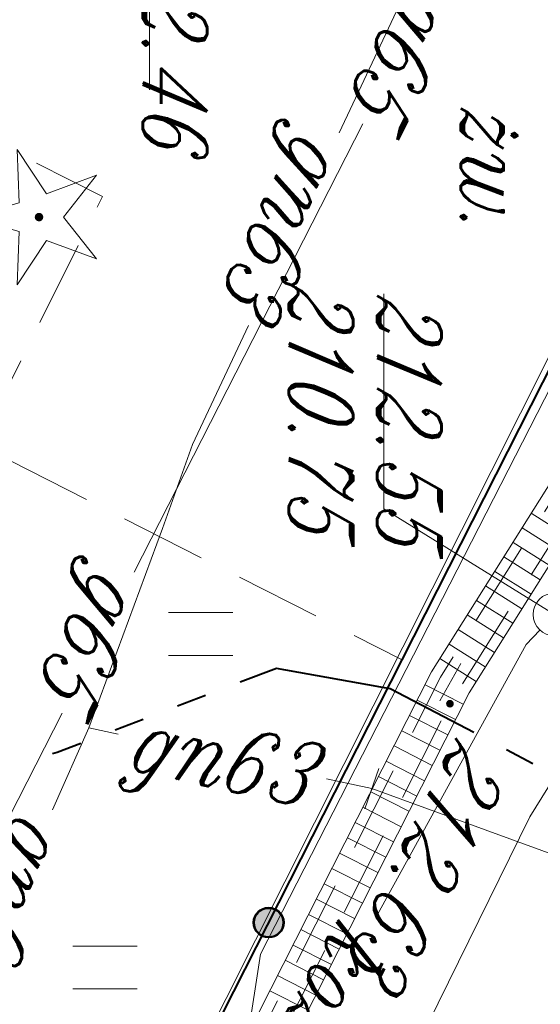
# Model space of a CAD drawing. Header units: millimetres. Extents: x -9598 to -9388, y -264557 to -264347.
# Tile 32 of 44: x -9437.67 to -9431.6, y -264431.48 to -264420. Entities that reach past the tile are written whole.
import ezdxf
from ezdxf.enums import TextEntityAlignment as Align

# ---------------------------------------------------------------- set-up
doc = ezdxf.new("R2010")
doc.units = ezdxf.units.MM
for name, pattern in [('Rakowicka 531_1 wstępna wersja$0$KTCR02-500', [1.5, 1, -0.5]), ('Rakowicka 531_1 wstępna wersja$0$KTPL01-500', [2, 1.5, -0.5]), ('Rakowicka 531_1 wstępna wersja$0$PTTU04-500', [1.5, 1, -0.5])]:
    doc.linetypes.add(name, pattern=pattern)
doc.layers.get('0').update_dxf_attribs({"color": 20, "lineweight": 35})
doc.layers.add('-- RAMKA', color=11, linetype='Continuous')
for name, color, linetype, lineweight in [('Rakowicka 531_1 wstępna wersja$0$EGBD03', 250, 'Continuous', 0), ('Rakowicka 531_1 wstępna wersja$0$KTCR02', 250, 'Continuous', 0), ('Rakowicka 531_1 wstępna wersja$0$KTOK05_01', 250, 'Continuous', 0), ('Rakowicka 531_1 wstępna wersja$0$KTPL01', 250, 'Continuous', 0), ('Rakowicka 531_1 wstępna wersja$0$OBOP01_01', 250, 'Continuous', 0), ('Rakowicka 531_1 wstępna wersja$0$PRGG04', 250, 'Continuous', 0), ('Rakowicka 531_1 wstępna wersja$0$PTTU04', 250, 'Continuous', 0), ('Rakowicka 531_1 wstępna wersja$0$SUPE_01', 250, 'Continuous', 0), ('Rakowicka 531_1 wstępna wersja$0$SUPG_01', 250, 'Continuous', 0), ('Rakowicka 531_1 wstępna wersja$0$SUPK_01', 250, 'Continuous', 0), ('Rakowicka 531_1 wstępna wersja$0$SUUS15_05_K', 250, 'Continuous', 0), ('Rakowicka 531_1 wstępna wersja$0$SUUS15_7a_T', 250, 'Continuous', 0), ('Rakowicka 531_1 wstępna wersja$0$SUXX_01_G', 250, 'Continuous', 0), ('Rakowicka 531_1 wstępna wersja$0$Warstwa 5', 250, 'Continuous', 0)]:
    doc.layers.add(name, color=color, linetype=linetype, lineweight=lineweight)
doc.layers.add('Rakowicka 531_1 wstępna wersja$0$GULKDK', color=7, linetype='Continuous', lineweight=13, true_color=0x0a0909)
doc.layers.add('Rakowicka 531_1 wstępna wersja$0$GUPGZC', color=7, linetype='Continuous', lineweight=13, true_color=0x0a0909)
doc.styles.add('Rakowicka 531_1 wstępna wersja$0$Style-ITALIC_1250 I 0.20944', font='ITALIC_1250.shx', dxfattribs={"oblique": 12})

# ---------------------------------------------------------------- blocks, each defined once
blk = doc.blocks.new('Rakowicka 531_1 wstępna wersja$0$OBOP01_01')
at = {"layer": 'Rakowicka 531_1 wstępna wersja$0$OBOP01_01', "linetype": 'Continuous', "lineweight": 13}
h = blk.add_hatch(color=96, dxfattribs=at)
edge = h.paths.add_edge_path()
edge.add_arc((0, 0), 0.05, 0, 360)
at = {"layer": 'Rakowicka 531_1 wstępna wersja$0$OBOP01_01', "color": 96, "linetype": 'Continuous', "lineweight": 13, "flags": 128}
blk.add_lwpolyline([(0, -0.829), (-0.167, -0.23), (-0.788, -0.256), (-0.271, 0.088), (-0.487, 0.671), (0, 0.285), (0.487, 0.671), (0.271, 0.088), (0.788, -0.256), (0.167, -0.23), (0, -0.829)], close=True, dxfattribs=at)
blk = doc.blocks.new('Rakowicka 531_1 wstępna wersja$0$GUPGZC1')
at = {"layer": 'Rakowicka 531_1 wstępna wersja$0$GUPGZC', "color": 52, "linetype": 'Continuous', "lineweight": 13, "flags": 128}
blk.add_lwpolyline([(0, 2.5), (0, -2.5)], dxfattribs=at)
blk = doc.blocks.new('Rakowicka 531_1 wstępna wersja$0$GULKDK2')
at = {"color": 0, "flags": 128}
blk.add_lwpolyline([(0, 2.5), (0, -2.5)], dxfattribs=at)
blk = doc.blocks.new('Rakowicka 531_1 wstępna wersja$0$GULKDK1')
at = {"color": 0, "flags": 128}
blk.add_lwpolyline([(0, 2.5), (0, -2.5)], dxfattribs=at)
blk = doc.blocks.new('Rakowicka 531_1 wstępna wersja$0$RTPW02')
at = {"layer": 'Rakowicka 531_1 wstępna wersja$0$Warstwa 5', "linetype": 'Continuous', "lineweight": 13}
h = blk.add_hatch(color=250, dxfattribs=at)
edge = h.paths.add_edge_path()
edge.add_arc((0, 0), 0.045, 0, 360)
blk = doc.blocks.new('Rakowicka 531_1 wstępna wersja$0$PTTU04_01')
at = {"layer": 'Rakowicka 531_1 wstępna wersja$0$PTTU04', "color": 250, "linetype": 'Continuous', "lineweight": 13}
for p, q in [((-0.25, -0.375), (-0.25, 0.375)), ((0.25, -0.375), (0.25, 0.375))]:
    blk.add_line(p, q, dxfattribs=at)
blk = doc.blocks.new('Rakowicka 531_1 wstępna wersja$0$SUUS15_05_K')
at = {"layer": 'Rakowicka 531_1 wstępna wersja$0$SUUS15_05_K', "color": 36, "linetype": 'Continuous', "lineweight": 13}
blk.add_circle((0, 0), 0.25, dxfattribs=at)
blk = doc.blocks.new('Rakowicka 531_1 wstępna wersja')
at = {"layer": 'Rakowicka 531_1 wstępna wersja$0$KTOK05_01', "linetype": 'Continuous', "lineweight": 40}
h = blk.add_hatch(color=250, dxfattribs=at)
edge = h.paths.add_edge_path()
edge.add_arc((7425323.351, 5549101.497), 0.17, 0, 360)
at = {"layer": 'Rakowicka 531_1 wstępna wersja$0$EGBD03', "color": 96, "linetype": 'Continuous', "lineweight": 13, "flags": 128}
blk.add_lwpolyline([(7425322.67, 5549124.6), (7425344.1, 5549113.78), (7425334.47, 5549095.85), (7425313.32, 5549106.49), (7425322.67, 5549124.6)], close=True, dxfattribs=at)
blk.add_lwpolyline([(7425330.541, 5549078.787), (7425329.63, 5549076.9), (7425328.84, 5549075.25), (7425311.48, 5549083.92), (7425305.85, 5549086.73), (7425303.71, 5549087.75), (7425313.32, 5549106.49), (7425334.47, 5549095.85), (7425337.41, 5549094.37), (7425337.57, 5549094.29), (7425336.35, 5549091.95), (7425336.681, 5549091.785)], dxfattribs=at)
at = {"layer": 'Rakowicka 531_1 wstępna wersja$0$GULKDK', "color": 18, "linetype": 'Continuous', "lineweight": 13, "true_color": 0x0a0909, "flags": 128}
for points in [[(7425328.392, 5549099.357), (7425320.427, 5549103.397), (7425313.674, 5549107.646), (7425316.941, 5549114.007), (7425317.267, 5549114.672), (7425319.898, 5549119.788), (7425321.57, 5549118.917)], [(7425328.618, 5549099.803), (7425320.673, 5549103.833), (7425314.328, 5549107.826), (7425317.389, 5549113.783), (7425317.713, 5549114.448), (7425320.112, 5549119.112), (7425321.34, 5549118.473)]]:
    blk.add_lwpolyline(points, dxfattribs=at)
at = {"layer": 'Rakowicka 531_1 wstępna wersja$0$KTCR02', "color": 250, "linetype": 'Rakowicka 531_1 wstępna wersja$0$KTCR02-500', "lineweight": 13, "flags": 128}
blk.add_lwpolyline([(7425319.95, 5549119.62), (7425317.38, 5549114.62), (7425317.04, 5549113.95), (7425313.83, 5549107.69), (7425320.49, 5549103.5), (7425328.494, 5549099.463), (7425328.4, 5549099.27), (7425328.27, 5549099), (7425320.288, 5549103.052), (7425313.28, 5549106.61), (7425309.444, 5549099.029), (7425306.08, 5549092.38), (7425303.78, 5549087.76), (7425305.85, 5549086.73), (7425311.48, 5549083.92), (7425314.97, 5549085.38), (7425316.48, 5549084.48), (7425315.28, 5549082.06), (7425320.1, 5549079.67)], dxfattribs=at)
blk.add_lwpolyline([(7425321.41, 5549118.57), (7425320.06, 5549119.28), (7425317.6, 5549114.5), (7425317.29, 5549113.84), (7425314.17, 5549107.79), (7425320.61, 5549103.73), (7425320.8, 5549103.61), (7425328.591, 5549099.659), (7425329.86, 5549102.25), (7425321.77, 5549106.21), (7425320.13, 5549107.04), (7425322.67, 5549111.9), (7425323.21, 5549112.98), (7425319.54, 5549114.8), (7425321.41, 5549118.57)], close=True, dxfattribs=at)
at = {"layer": 'Rakowicka 531_1 wstępna wersja$0$KTOK05_01', "color": 250, "linetype": 'Continuous', "lineweight": 40, "flags": 128}
blk.add_lwpolyline([(7425333.42, 5549096.48), (7425328.27, 5549099), (7425320.288, 5549103.052), (7425313.28, 5549106.61)], dxfattribs=at)
at = {"layer": 'Rakowicka 531_1 wstępna wersja$0$KTOK05_01', "color": 250, "linetype": 'Continuous', "lineweight": 40}
for radius in [0.175, 0.17]:
    blk.add_circle((7425323.351, 5549101.497), radius, dxfattribs=at)
at = {"layer": 'Rakowicka 531_1 wstępna wersja$0$KTPL01', "color": 250, "linetype": 'Rakowicka 531_1 wstępna wersja$0$KTPL01-500', "lineweight": 13, "flags": 128}
blk.add_lwpolyline([(7425313.518, 5549096.856), (7425309.444, 5549099.029), (7425313.28, 5549106.61), (7425320.288, 5549103.052)], dxfattribs=at)
at = {"layer": 'Rakowicka 531_1 wstępna wersja$0$PRGG04', "color": 8, "linetype": 'Continuous', "lineweight": 40}
for p, q in [((7425321.499, 5549104.578), (7425321.337, 5549104.268)), ((7425320.705, 5549100.762), (7425320.83, 5549100.435)), ((7425320.984, 5549100.034), (7425321.109, 5549099.707))]:
    blk.add_line(p, q, dxfattribs=at)
at = {"layer": 'Rakowicka 531_1 wstępna wersja$0$PRGG04', "color": 8, "linetype": 'Continuous', "lineweight": 40, "flags": 128}
for points in [[(7425321.137, 5549103.887), (7425320.627, 5549102.912), (7425320.389, 5549101.587), (7425320.551, 5549101.164)], [(7425321.263, 5549099.306), (7425321.367, 5549099.033), (7425321.383, 5549098.977)]]:
    blk.add_lwpolyline(points, dxfattribs=at)
at = {"layer": 'Rakowicka 531_1 wstępna wersja$0$PTTU04', "color": 250, "linetype": 'Rakowicka 531_1 wstępna wersja$0$PTTU04-500', "lineweight": 13, "flags": 128}
blk.add_lwpolyline([(7425320.288, 5549103.052), (7425328.27, 5549099), (7425333.206, 5549096.585), (7425332.51, 5549095.26), (7425331.89, 5549094.08), (7425328.38, 5549095.88), (7425328.16, 5549095.55), (7425323.96, 5549097.56), (7425323.54, 5549096.95), (7425318.58, 5549087), (7425322.38, 5549085.11), (7425322.21, 5549084.77), (7425322.89, 5549084.42), (7425323.32, 5549084.2), (7425323.16, 5549083.95), (7425318.39, 5549086.27), (7425315.22, 5549089.94), (7425315.46, 5549090.4), (7425316.52, 5549089.86), (7425317.92, 5549092.57), (7425316.871, 5549093.102), (7425317.67, 5549094.64), (7425313.518, 5549096.856), (7425314.891, 5549099.561), (7425317.784, 5549098.119), (7425320.288, 5549103.052)], close=True, dxfattribs=at)
at = {"layer": 'Rakowicka 531_1 wstępna wersja$0$SUPE_01', "color": 1, "linetype": 'Continuous', "lineweight": 13, "flags": 128}
for points in [[(7425313.61, 5549109.82), (7425322.12, 5549104.54), (7425325.252, 5549102.997)], [(7425329.498, 5549102.427), (7425329.41, 5549102.26), (7425328.08, 5549099.72), (7425324.7, 5549101.25), (7425323.72, 5549101.4), (7425315.263, 5549105.732)]]:
    blk.add_lwpolyline(points, dxfattribs=at)
at = {"layer": 'Rakowicka 531_1 wstępna wersja$0$SUPG_01', "color": 52, "linetype": 'Continuous', "lineweight": 13, "flags": 128}
for points in [[(7425321.79, 5549102.7), (7425322.87, 5549105.671)], [(7425309.47, 5549104.52), (7425314.147, 5549102.32)], [(7425321.676, 5549102.17), (7425321.79, 5549102.7)], [(7425314.044, 5549102.595), (7425319.266, 5549099.929)], [(7425316.392, 5549101.263), (7425317.78, 5549100.61), (7425318.76, 5549100.26), (7425321.08, 5549099.4), (7425322.035, 5549098.976)], [(7425321.08, 5549099.4), (7425321.154, 5549099.744)], [(7425320.909, 5549099.089), (7425324.12, 5549097.45), (7425325.19, 5549097.54), (7425327.59, 5549096.18)]]:
    blk.add_lwpolyline(points, dxfattribs=at)
at = {"layer": 'Rakowicka 531_1 wstępna wersja$0$SUPK_01', "color": 36, "linetype": 'Continuous', "lineweight": 13, "flags": 128}
blk.add_lwpolyline([(7425319.942, 5549104.658), (7425320.11, 5549104.5), (7425323.256, 5549102.764)], dxfattribs=at)
at = {"layer": 'Rakowicka 531_1 wstępna wersja$0$SUUS15_05_K', "color": 36, "linetype": 'Continuous', "lineweight": 13, "flags": 128}
blk.add_lwpolyline([(7425319.76, 5549104.83), (7425318.528, 5549102.838), (7425316.023, 5549102.838)], dxfattribs=at)
at = {"layer": 'Rakowicka 531_1 wstępna wersja$0$SUUS15_7a_T', "color": 30, "linetype": 'Continuous', "lineweight": 13, "flags": 128}
blk.add_lwpolyline([(7425308.83, 5549098.76), (7425311.4, 5549100.107), (7425313.647, 5549100.107)], dxfattribs=at)
at = {"layer": 'Rakowicka 531_1 wstępna wersja$0$GULKDK', "color": 18, "linetype": 'Continuous', "lineweight": 13, "true_color": 0x0a0909, "xscale": 0.1, "yscale": 0.1, "zscale": 0.1}
for name, p, rotation in [('Rakowicka 531_1 wstępna wersja$0$GULKDK2', (7425318.714, 5549104.77), 147.8185317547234), ('Rakowicka 531_1 wstępna wersja$0$GULKDK2', (7425318.714, 5549104.77), 147.8185317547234), ('Rakowicka 531_1 wstępna wersja$0$GULKDK2', (7425318.884, 5549104.664), 147.8185317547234), ('Rakowicka 531_1 wstępna wersja$0$GULKDK2', (7425318.884, 5549104.664), 147.8185317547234), ('Rakowicka 531_1 wstępna wersja$0$GULKDK2', (7425319.053, 5549104.557), 147.8185317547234), ('Rakowicka 531_1 wstępna wersja$0$GULKDK2', (7425319.053, 5549104.557), 147.8185317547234), ('Rakowicka 531_1 wstępna wersja$0$GULKDK2', (7425319.222, 5549104.451), 147.8185317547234), ('Rakowicka 531_1 wstępna wersja$0$GULKDK2', (7425319.222, 5549104.451), 147.8185317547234), ('Rakowicka 531_1 wstępna wersja$0$GULKDK2', (7425319.392, 5549104.344), 147.8185317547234), ('Rakowicka 531_1 wstępna wersja$0$GULKDK2', (7425319.392, 5549104.344), 147.8185317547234), ('Rakowicka 531_1 wstępna wersja$0$GULKDK2', (7425319.561, 5549104.237), 147.8185317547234), ('Rakowicka 531_1 wstępna wersja$0$GULKDK2', (7425319.561, 5549104.237), 147.8185317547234), ('Rakowicka 531_1 wstępna wersja$0$GULKDK2', (7425319.73, 5549104.131), 147.8185317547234), ('Rakowicka 531_1 wstępna wersja$0$GULKDK2', (7425319.73, 5549104.131), 147.8185317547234), ('Rakowicka 531_1 wstępna wersja$0$GULKDK2', (7425319.899, 5549104.024), 147.8185317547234), ('Rakowicka 531_1 wstępna wersja$0$GULKDK2', (7425319.899, 5549104.024), 147.8185317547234), ('Rakowicka 531_1 wstępna wersja$0$GULKDK2', (7425320.069, 5549103.918), 147.8185317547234), ('Rakowicka 531_1 wstępna wersja$0$GULKDK2', (7425320.069, 5549103.918), 147.8185317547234), ('Rakowicka 531_1 wstępna wersja$0$GULKDK2', (7425320.238, 5549103.811), 147.8185317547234), ('Rakowicka 531_1 wstępna wersja$0$GULKDK2', (7425320.238, 5549103.811), 147.8185317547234), ('Rakowicka 531_1 wstępna wersja$0$GULKDK2', (7425320.407, 5549103.705), 147.8185317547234), ('Rakowicka 531_1 wstępna wersja$0$GULKDK2', (7425320.407, 5549103.705), 147.8185317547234), ('Rakowicka 531_1 wstępna wersja$0$GULKDK1', (7425320.55, 5549103.615), 60.46156250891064), ('Rakowicka 531_1 wstępna wersja$0$GULKDK2', (7425320.693, 5549103.543), 153.1045932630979), ('Rakowicka 531_1 wstępna wersja$0$GULKDK2', (7425320.693, 5549103.543), 153.1045932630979), ('Rakowicka 531_1 wstępna wersja$0$GULKDK2', (7425320.871, 5549103.452), 153.1045932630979), ('Rakowicka 531_1 wstępna wersja$0$GULKDK2', (7425320.871, 5549103.452), 153.1045932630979), ('Rakowicka 531_1 wstępna wersja$0$GULKDK2', (7425321.049, 5549103.362), 153.1045932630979), ('Rakowicka 531_1 wstępna wersja$0$GULKDK2', (7425321.049, 5549103.362), 153.1045932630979), ('Rakowicka 531_1 wstępna wersja$0$GULKDK2', (7425321.228, 5549103.271), 153.1045932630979), ('Rakowicka 531_1 wstępna wersja$0$GULKDK2', (7425321.228, 5549103.271), 153.1045932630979), ('Rakowicka 531_1 wstępna wersja$0$GULKDK2', (7425321.406, 5549103.181), 153.1045932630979), ('Rakowicka 531_1 wstępna wersja$0$GULKDK2', (7425321.406, 5549103.181), 153.1045932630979), ('Rakowicka 531_1 wstępna wersja$0$GULKDK2', (7425321.584, 5549103.09), 153.1045932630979), ('Rakowicka 531_1 wstępna wersja$0$GULKDK2', (7425321.584, 5549103.09), 153.1045932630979), ('Rakowicka 531_1 wstępna wersja$0$GULKDK2', (7425321.763, 5549103), 153.1045932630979), ('Rakowicka 531_1 wstępna wersja$0$GULKDK2', (7425321.763, 5549103), 153.1045932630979), ('Rakowicka 531_1 wstępna wersja$0$GULKDK2', (7425321.941, 5549102.909), 153.1045932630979), ('Rakowicka 531_1 wstępna wersja$0$GULKDK2', (7425321.941, 5549102.909), 153.1045932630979), ('Rakowicka 531_1 wstępna wersja$0$GULKDK2', (7425322.12, 5549102.819), 153.1045932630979), ('Rakowicka 531_1 wstępna wersja$0$GULKDK2', (7425322.12, 5549102.819), 153.1045932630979), ('Rakowicka 531_1 wstępna wersja$0$GULKDK2', (7425322.298, 5549102.728), 153.1045932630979), ('Rakowicka 531_1 wstępna wersja$0$GULKDK2', (7425322.298, 5549102.728), 153.1045932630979), ('Rakowicka 531_1 wstępna wersja$0$GULKDK2', (7425322.476, 5549102.638), 153.1045932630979), ('Rakowicka 531_1 wstępna wersja$0$GULKDK2', (7425322.476, 5549102.638), 153.1045932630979), ('Rakowicka 531_1 wstępna wersja$0$GULKDK2', (7425322.655, 5549102.547), 153.1045932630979), ('Rakowicka 531_1 wstępna wersja$0$GULKDK2', (7425322.655, 5549102.547), 153.1045932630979), ('Rakowicka 531_1 wstępna wersja$0$GULKDK2', (7425322.833, 5549102.457), 153.1045932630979), ('Rakowicka 531_1 wstępna wersja$0$GULKDK2', (7425322.833, 5549102.457), 153.1045932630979), ('Rakowicka 531_1 wstępna wersja$0$GULKDK2', (7425323.011, 5549102.367), 153.1045932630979), ('Rakowicka 531_1 wstępna wersja$0$GULKDK2', (7425323.011, 5549102.367), 153.1045932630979), ('Rakowicka 531_1 wstępna wersja$0$GULKDK2', (7425323.19, 5549102.276), 153.1045932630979), ('Rakowicka 531_1 wstępna wersja$0$GULKDK2', (7425323.19, 5549102.276), 153.1045932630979), ('Rakowicka 531_1 wstępna wersja$0$GULKDK2', (7425323.368, 5549102.186), 153.1045932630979), ('Rakowicka 531_1 wstępna wersja$0$GULKDK2', (7425323.368, 5549102.186), 153.1045932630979), ('Rakowicka 531_1 wstępna wersja$0$GULKDK2', (7425323.546, 5549102.095), 153.1045932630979), ('Rakowicka 531_1 wstępna wersja$0$GULKDK2', (7425323.546, 5549102.095), 153.1045932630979), ('Rakowicka 531_1 wstępna wersja$0$GULKDK2', (7425323.725, 5549102.005), 153.1045932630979), ('Rakowicka 531_1 wstępna wersja$0$GULKDK2', (7425323.725, 5549102.005), 153.1045932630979), ('Rakowicka 531_1 wstępna wersja$0$GULKDK2', (7425323.903, 5549101.914), 153.1045932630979), ('Rakowicka 531_1 wstępna wersja$0$GULKDK2', (7425323.903, 5549101.914), 153.1045932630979), ('Rakowicka 531_1 wstępna wersja$0$GULKDK2', (7425324.082, 5549101.824), 153.1045932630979), ('Rakowicka 531_1 wstępna wersja$0$GULKDK2', (7425324.082, 5549101.824), 153.1045932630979), ('Rakowicka 531_1 wstępna wersja$0$GULKDK2', (7425324.26, 5549101.733), 153.1045932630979), ('Rakowicka 531_1 wstępna wersja$0$GULKDK2', (7425324.26, 5549101.733), 153.1045932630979)]:
    blk.add_blockref(name, p, dxfattribs=dict(at, rotation=rotation))
at = {"layer": 'Rakowicka 531_1 wstępna wersja$0$OBOP01_01', "color": 96, "linetype": 'Continuous', "lineweight": 13}
blk.add_blockref('Rakowicka 531_1 wstępna wersja$0$OBOP01_01', (7425315.13, 5549098.82), dxfattribs=at)
at = {"layer": 'Rakowicka 531_1 wstępna wersja$0$PTTU04', "color": 250, "linetype": 'Continuous', "lineweight": 13}
for p in [(7425319.988, 5549100.703), (7425323.874, 5549099.588)]:
    blk.add_blockref('Rakowicka 531_1 wstępna wersja$0$PTTU04_01', p, dxfattribs=at)
at = {"layer": 'Rakowicka 531_1 wstępna wersja$0$SUUS15_05_K', "color": 36, "linetype": 'Continuous', "lineweight": 13}
blk.add_blockref('Rakowicka 531_1 wstępna wersja$0$SUUS15_05_K', (7425319.76, 5549104.83), dxfattribs=at)
at = {"layer": 'Rakowicka 531_1 wstępna wersja$0$SUXX_01_G', "color": 52, "linetype": 'Continuous', "lineweight": 13, "xscale": 0.1, "yscale": 0.1, "zscale": 0.1, "rotation": 71.05666089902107}
blk.add_blockref('Rakowicka 531_1 wstępna wersja$0$GUPGZC1', (7425321.79, 5549102.7), dxfattribs=at)
at = {"layer": 'Rakowicka 531_1 wstępna wersja$0$Warstwa 5', "color": 250, "linetype": 'Continuous', "lineweight": 13}
blk.add_blockref('Rakowicka 531_1 wstępna wersja$0$RTPW02', (7425320.8, 5549103.61), dxfattribs=at)
at = {"layer": 'Rakowicka 531_1 wstępna wersja$0$KTPL01', "color": 250, "linetype": 'Continuous', "lineweight": 13, "insert": (7425314.558, 5549103.736), "char_height": 0.75, "attachment_point": 8, "rotation": 360, "line_spacing_factor": 0.6, "style": 'Rakowicka 531_1 wstępna wersja$0$Style-ITALIC_1250 I 0.20944'}
blk.add_mtext('\\H1x;\\W0.8;żw.', dxfattribs=at)
at = {"layer": 'Rakowicka 531_1 wstępna wersja$0$SUPG_01', "color": 250, "linetype": 'Continuous', "lineweight": 13, "style": 'Rakowicka 531_1 wstępna wersja$0$Style-ITALIC_1250 I 0.20944', "oblique": 12, "width": 0.8}
for s, rotation, p in [('g65', 332.9494, (7425313.253, 5549103.076)), ('gn63', 334.8022, (7425315.233, 5549101.715)), ('gn63', 77.8578, (7425321.415, 5549100.957)), ('g65', 332.9494, (7425320.061, 5549099.457)), ('gn63', 336.0701, (7425323.169, 5549098.473))]:
    blk.add_text(s, height=0.75, rotation=rotation, dxfattribs=at).set_placement(p, align=Align.MIDDLE_CENTER)
at = {"layer": 'Rakowicka 531_1 wstępna wersja$0$SUPK_01', "color": 36, "linetype": 'Continuous', "lineweight": 13, "style": 'Rakowicka 531_1 wstępna wersja$0$Style-ITALIC_1250 I 0.20944', "oblique": 12, "width": 0.8}
blk.add_text('ko200', height=0.75, rotation=331.117, dxfattribs=at).set_placement((7425324.591, 5549102.028), align=Align.MIDDLE_CENTER)
at = {"layer": 'Rakowicka 531_1 wstępna wersja$0$SUUS15_05_K', "color": 36, "linetype": 'Continuous', "lineweight": 13, "char_height": 0.75, "attachment_point": 7, "rotation": 359.9998, "line_spacing_factor": 0.6, "style": 'Rakowicka 531_1 wstępna wersja$0$Style-ITALIC_1250 I 0.20944'}
for s, insert in [('\\H1x;\\W0.8;212.55', (7425316.023, 5549102.761)), ('\\H1x;\\W0.8;210.75', (7425315.88, 5549101.733))]:
    blk.add_mtext(s, dxfattribs=dict(at, insert=insert))
at = {"layer": 'Rakowicka 531_1 wstępna wersja$0$SUUS15_7a_T', "color": 30, "linetype": 'Continuous', "lineweight": 13, "insert": (7425311.4, 5549100.03), "char_height": 0.75, "attachment_point": 7, "rotation": 359.9998, "line_spacing_factor": 0.6, "style": 'Rakowicka 531_1 wstępna wersja$0$Style-ITALIC_1250 I 0.20944'}
blk.add_mtext('\\H1x;\\W0.8;212.46', dxfattribs=at)
at = {"layer": 'Rakowicka 531_1 wstępna wersja$0$Warstwa 5', "color": 250, "linetype": 'Continuous', "lineweight": 13, "insert": (7425321.178, 5549103.688), "char_height": 0.75, "attachment_point": 7, "rotation": 333.7149, "line_spacing_factor": 0.6, "style": 'Rakowicka 531_1 wstępna wersja$0$Style-ITALIC_1250 I 0.20944'}
blk.add_mtext('\\H1x;\\W0.8;212.63', dxfattribs=at)

msp = doc.modelspace()

# ---------------------------------------------------------------- block references
at = {"layer": '-- RAMKA', "rotation": 270}
msp.add_blockref('Rakowicka 531_1 wstępna wersja', (-5558536.267, 7160892.827), dxfattribs=at)

doc.saveas('drawing.dxf')
